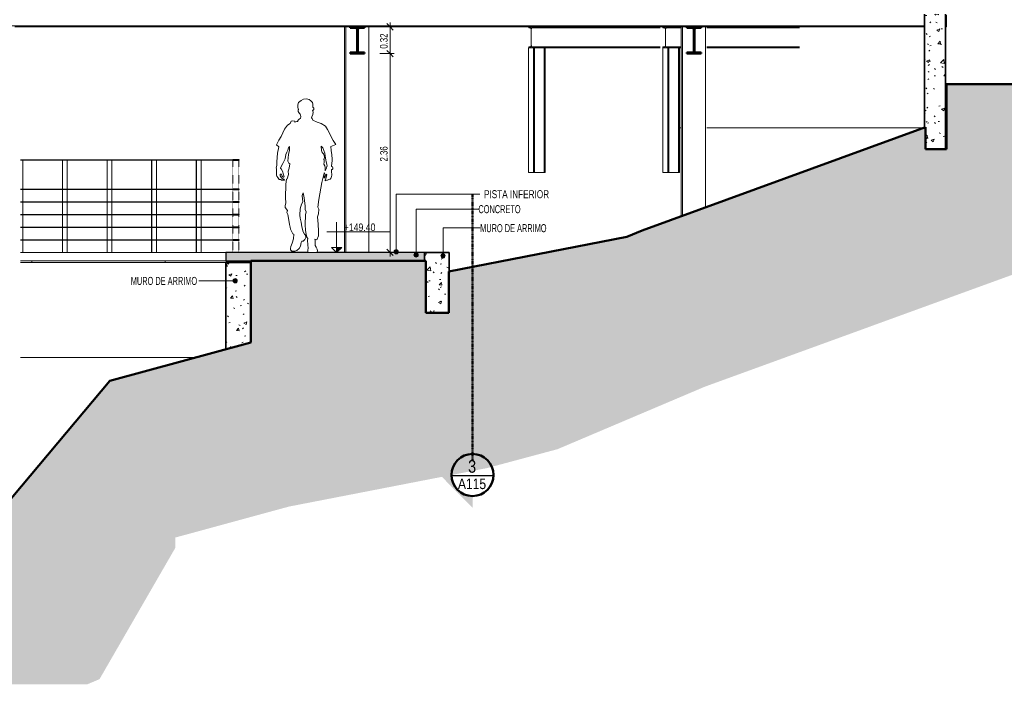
# Model space of a CAD drawing. Header units: millimetres. Extents: x -546784 to -506824, y 144269 to 161162.
# Tile 2 of 15: x -540342 to -528643, y 144269 to 152165. Entities that reach past the tile are written whole.
import ezdxf

# ---------------------------------------------------------------- set-up
doc = ezdxf.new("R2010")
doc.units = ezdxf.units.MM
doc.linetypes.add('LINHA DE CORTE', pattern=[16.5, 9, -3, 1.5, -3])
doc.linetypes.add('TRAÇO 1mm', pattern=[2, 1, -1])
for name, color, linetype, lineweight in [('A-ANNO-DIMS', 211, 'Continuous', 5), ('A-ANNO-DIMS-50', 211, 'Continuous', 5), ('A-ANNO-IDEN', 131, 'Continuous', 5), ('A-DETL', 90, 'Continuous', 5), ('A-DETL-GENF', 92, 'Continuous', 5), ('A-FLOR', 192, 'Continuous', 5), ('A-FLOR-PATT', 8, 'Continuous', 25), ('A-WALL-PATT', 111, 'Continuous', 35), ('Balaústres', 7, 'Continuous', 5), ('Corrimão', 250, 'Continuous', 25), ('G-ANNO-DIMS', 111, 'Continuous', 5), ('G-ANNO-SYMB', 111, 'Continuous', 5), ('G-ANNO-TEXT', 231, 'Continuous', 5), ('Guarda-corpos', 7, 'Continuous', 5), ('I-WALL', 2, 'Continuous', 15), ('S-BEAM', 12, 'Continuous', 15), ('S-COLS', 52, 'Continuous', 15)]:
    doc.layers.add(name, color=color, linetype=linetype, lineweight=lineweight)
doc.styles.add('Arial', font='arial.ttf', dxfattribs={"width": 4.1, "height": 150})
doc.styles.add('Swis721 Cn BT', font='swissc.ttf', dxfattribs={"height": 150})
doc.styles.add('Swis721 Cn BT_1', font='swissc.ttf', dxfattribs={"height": 125})
doc.styles.add('Swis721 Cn BT_2', font='swissc.ttf', dxfattribs={"height": 90})
doc.styles.add('Swis721 LtCn BT_2', font='swisscl.ttf', dxfattribs={"width": 0.9, "height": 95})
doc.styles.add('Swis721 LtCn BT_3', font='swisscl.ttf', dxfattribs={"height": 95})
doc.styles.add('Swis721 LtCn BT_4', font='swisscl.ttf', dxfattribs={"height": 90})
doc.dimstyles.new('Linear_wCenter_-_3mm_Arial', dxfattribs={"dimscale": 304.8, "dimtxt": 91.676869, "dimasz": 0.246063, "dimexe": 0.164042, "dimexo": 0.0625, "dimgap": 0, "dimtad": 1, "dimlfac": 0.001, "dimrnd": 0.01, "dimzin": 0, "dimdsep": 46, "dimtxsty": 'Swis721 LtCn BT_4', "dimblk1": 'OBLIQUE', "dimblk2": 'OBLIQUE', "dimsah": 1, "dimcen": 0.09, "dimdle": 0.164042, "dimazin": 0, "dimtfac": 1, "dimtdec": 4, "dimtix": 1, "dimtmove": 0, "dimatfit": 3, "dimfxl": 0.393701, "dimfxlon": 1, "dimtvp": 1, "dimtolj": 1, "dimtzin": 0, "dimarcsym": 2})
pattern_1 = [(50, (-520252.4, 150700), (364.368, -31.8783), [38.1, -419.1]), (355, (-520252.4, 150700), (-70.486, 382.113), [30.48, -335.28]), (100.451, (-520222.02, 150697.34), (293.885, 350.2334), [32.38, -356.18]), (46.184, (-520252.4, 150801.6), (542.158, -84.086), [57.15, -628.65]), (96.636, (-520207.2, 150794.6), (474.805, 494.855), [48.57, -534.27]), (351.184, (-520252.4, 150801.6), (474.81, 494.85), [45.72, -502.92]), (21, (-520201.6, 150776.2), (303.2285, -204.5305), [38.1, -419.1]), (326, (-520201.6, 150776.2), (123.604, 368.376), [30.48, -335.28]), (71.451, (-520176.32, 150759.16), (426.834, 163.843), [32.38, -356.18]), (37.5, (-520252.39, 150700), (6.1766, 169.11015), [16.764, -314.452, 16.764, -323.596, -336.55]), (37.5, (-520252.39, 150700), (6.1766, 169.11015), [-671.576, 16.764, -319.786]), (7.5, (-520252.39, 150700), (133.6389, 200.3615), [16.764, -177.292, 16.764, -306.832, -128.27]), (7.5, (-520252.39, 150700), (133.6389, 200.3615), [-517.652, 16.764, -111.506]), (327.5, (-520365.67, 150700), (271.1818, -11.4584), [16.764, -110.236, 16.764, -379.476, -525.78]), (327.5, (-520365.67, 150700), (271.1818, -11.4584), [-523.24, 16.764, -509.016]), (317.5, (-520416.47, 150700), (296.2585, 50.853), [16.764, -148.336, 16.764, -246.38, -373.38]), (317.5, (-520416.47, 150700), (296.2585, 50.853), [-428.244, 16.764, -356.616])]
pattern_2 = [(45, (-520252.39, 150700), (-125.7236, 125.7236), []), (45, (-520252.39, 150890.5), (-125.7236, 125.7236), [])]

# ---------------------------------------------------------------- blocks, each defined once
blk = doc.blocks.new('M_HSS-Hollow Structural Section-Column - HSS304_8X304_8X15_9-3845115-TRECHO 2 - CORTE MIRANTE')
at = {"layer": 'S-COLS', "lineweight": 5}
for p, q in [((-536468, 152080), (-536468, 149400)), ((-536193, 149400), (-536193, 152080))]:
    blk.add_line(p, q, dxfattribs=at)
blk = doc.blocks.new('M_W-Wide Flange - VIGA I 15X17-4357832-TRECHO 2 - CORTE MIRANTE')
at = {"layer": 'S-BEAM'}
for p, q in [((-529330, 152220), (-529330, 152110)), ((-542390, 152093), (-529593, 152093)), ((-529341, 152093), (-529330, 152093)), ((-529330, 152110), (-529330, 152093)), ((-529330, 152093), (-529330, 152080)), ((-536414, 152080), (-540400, 152080)), ((-532414, 152080), (-536247, 152080)), ((-529593, 152080), (-532247, 152080)), ((-529330, 152080), (-529341, 152080))]:
    blk.add_line(p, q, dxfattribs=at)
blk = doc.blocks.new('M_HSS-Hollow Structural Section-Column - HSS304_8X304_8X15_9-3845116-TRECHO 2 - CORTE MIRANTE')
at = {"layer": 'S-COLS', "lineweight": 5}
for p, q in [((-532468, 152080), (-532468, 149836)), ((-532193, 149936), (-532193, 152080))]:
    blk.add_line(p, q, dxfattribs=at)
blk = doc.blocks.new('Guarda-corpo - 25mm-V15-TRECHO 2 - CORTE MIRANTE')
at = {"layer": 'Balaústres', "color": 254}
for p, q in [((-540304, 150150), (-540304, 150497)), ((-540304, 150000), (-540304, 150147)), ((-540304, 149850), (-540304, 149997)), ((-540304, 149700), (-540304, 149847)), ((-540304, 149550), (-540304, 149697)), ((-540304, 149400), (-540304, 149547))]:
    blk.add_line(p, q, dxfattribs=at)
blk = doc.blocks.new('Guarda-corpo - 25mm-V16-TRECHO 2 - CORTE MIRANTE')
at = {"layer": 'Balaústres', "color": 254}
for p, q in [((-541562, 150150), (-541562, 150497)), ((-541561, 150150), (-541561, 150497)), ((-541500, 150150), (-541500, 150497)), ((-541562, 150000), (-541562, 150147)), ((-541561, 150000), (-541561, 150147)), ((-541500, 150000), (-541500, 150147)), ((-541562, 149850), (-541562, 149997)), ((-541561, 149850), (-541561, 149997)), ((-541500, 149850), (-541500, 149997)), ((-541562, 149700), (-541562, 149847)), ((-541561, 149700), (-541561, 149847)), ((-541500, 149700), (-541500, 149847)), ((-541562, 149550), (-541562, 149697)), ((-541561, 149550), (-541561, 149697)), ((-541500, 149550), (-541500, 149697)), ((-541562, 149400), (-541562, 149547)), ((-541561, 149400), (-541561, 149547)), ((-541500, 149400), (-541500, 149547))]:
    blk.add_line(p, q, dxfattribs=at)
blk = doc.blocks.new('Guarda-corpo - 25mm-V17-TRECHO 2 - CORTE MIRANTE')
at = {"layer": 'Balaústres', "color": 254}
for p, q in [((-539834, 149400), (-539834, 150497)), ((-539832, 150497), (-539834, 150497)), ((-539832, 149400), (-539832, 150497)), ((-539777, 150150), (-539777, 150497)), ((-539777, 150000), (-539777, 150147)), ((-539777, 149850), (-539777, 149997)), ((-539777, 149700), (-539777, 149847)), ((-539777, 149550), (-539777, 149697)), ((-539777, 149400), (-539777, 149547))]:
    blk.add_line(p, q, dxfattribs=at)
blk = doc.blocks.new('Guarda-corpo - Guarda-corpo-3745203-TRECHO 2 - CORTE MIRANTE')
at = {"layer": 'Corrimão', "color": 254, "lineweight": 5}
for p, q in [((-540331, 150500), (-537811, 150500)), ((-537811, 150497), (-540331, 150497)), ((-540331, 150150), (-537811, 150150)), ((-537811, 150147), (-540331, 150147)), ((-540331, 150000), (-537811, 150000)), ((-537811, 149997), (-540331, 149997)), ((-540331, 149850), (-537811, 149850)), ((-537811, 149847), (-540331, 149847)), ((-540331, 149700), (-537811, 149700)), ((-537811, 149697), (-540331, 149697)), ((-540331, 149550), (-537811, 149550)), ((-537811, 149547), (-540331, 149547))]:
    blk.add_line(p, q, dxfattribs=at)
at = {"layer": 'Corrimão'}
for p, q in [((-537735, 150500), (-537811, 150500)), ((-537811, 150500), (-537811, 150497)), ((-537811, 150497), (-537735, 150497)), ((-537735, 150497), (-537735, 150500)), ((-537735, 150150), (-537811, 150150)), ((-537811, 150150), (-537811, 150147)), ((-537811, 150147), (-537735, 150147)), ((-537735, 150147), (-537735, 150150)), ((-537735, 150000), (-537811, 150000)), ((-537811, 150000), (-537811, 149997)), ((-537811, 149997), (-537735, 149997)), ((-537735, 149997), (-537735, 150000)), ((-537735, 149850), (-537811, 149850)), ((-537811, 149850), (-537811, 149847)), ((-537811, 149847), (-537735, 149847)), ((-537735, 149847), (-537735, 149850)), ((-537735, 149700), (-537811, 149700)), ((-537811, 149700), (-537811, 149697)), ((-537811, 149697), (-537735, 149697)), ((-537735, 149697), (-537735, 149700)), ((-537735, 149550), (-537811, 149550)), ((-537811, 149550), (-537811, 149547)), ((-537811, 149547), (-537735, 149547)), ((-537735, 149547), (-537735, 149550))]:
    blk.add_line(p, q, dxfattribs=at)
for name, p in [('Guarda-corpo - 25mm-V16-TRECHO 2 - CORTE MIRANTE', (0, 0)), ('Guarda-corpo - 25mm-V16-TRECHO 2 - CORTE MIRANTE', (334, 0)), ('Guarda-corpo - 25mm-V16-TRECHO 2 - CORTE MIRANTE', (668, 0)), ('Guarda-corpo - 25mm-V15-TRECHO 2 - CORTE MIRANTE', (0, 0)), ('Guarda-corpo - 25mm-V17-TRECHO 2 - CORTE MIRANTE', (0, 0)), ('Guarda-corpo - 25mm-V17-TRECHO 2 - CORTE MIRANTE', (530, 0)), ('Guarda-corpo - 25mm-V17-TRECHO 2 - CORTE MIRANTE', (1060, 0)), ('Guarda-corpo - 25mm-V17-TRECHO 2 - CORTE MIRANTE', (1590, 0))]:
    blk.add_blockref(name, p)
blk = doc.blocks.new('M_W-Wide Flange - W310X52-3839808-TRECHO 2 - CORTE MIRANTE')
at = {"layer": 'S-BEAM', "lineweight": 5}
h = blk.add_hatch(dxfattribs=at)
h.set_pattern_fill('FP2_10', color=256, style=0, pattern_type=2)
h.set_pattern_definition(pattern_2)
h.paths.add_polyline_path([(-536247, 151762), (-536247, 151775), (-536309, 151775), (-536321, 151780), (-536326, 151792), (-536326, 152050), (-536321, 152062), (-536309, 152067), (-536247, 152067), (-536247, 152080), (-536414, 152080), (-536414, 152067), (-536351, 152067), (-536339, 152062), (-536334, 152050), (-536334, 151792), (-536339, 151780), (-536351, 151775), (-536414, 151775), (-536414, 151762)], flags=0)
at = {"layer": 'S-BEAM', "lineweight": 50}
for p, q in [((-536247, 152080), (-536414, 152080)), ((-536414, 152080), (-536414, 152067)), ((-536414, 152067), (-536351, 152067)), ((-536334, 152050), (-536334, 151792)), ((-536326, 151792), (-536326, 152050)), ((-536309, 152067), (-536247, 152067)), ((-536247, 152067), (-536247, 152080)), ((-536351, 151775), (-536414, 151775)), ((-536414, 151775), (-536414, 151762)), ((-536414, 151762), (-536247, 151762)), ((-536247, 151775), (-536309, 151775)), ((-536247, 151762), (-536247, 151775))]:
    blk.add_line(p, q, dxfattribs=at)
for centre, start, end in [((-536351, 152050), 0, 90), ((-536309, 152050), 90, 180), ((-536351, 151792), 270, 0), ((-536309, 151792), 180, 270)]:
    blk.add_arc(centre, 17, start, end, dxfattribs=at)
blk = doc.blocks.new('M_W-Wide Flange - W310X52-V20-TRECHO 2 - CORTE MIRANTE')
at = {"layer": 'S-BEAM', "lineweight": 5}
h = blk.add_hatch(dxfattribs=at)
h.set_pattern_fill('FP2_10', color=256, style=0, pattern_type=2)
h.set_pattern_definition(pattern_2)
h.paths.add_polyline_path([(-532315, 151762), (-532247, 151762), (-532247, 151775), (-532309, 151775), (-532321, 151780), (-532326, 151792), (-532326, 152050), (-532321, 152062), (-532309, 152067), (-532247, 152067), (-532247, 152080), (-532414, 152080), (-532414, 152067), (-532351, 152067), (-532339, 152062), (-532334, 152050), (-532334, 151792), (-532339, 151780), (-532351, 151775), (-532414, 151775), (-532414, 151762)], flags=0)
at = {"layer": 'S-BEAM', "lineweight": 50}
for p, q in [((-532247, 152080), (-532414, 152080)), ((-532414, 152080), (-532414, 152067)), ((-532414, 152067), (-532351, 152067)), ((-532334, 152050), (-532334, 151792)), ((-532326, 151792), (-532326, 152050)), ((-532309, 152067), (-532247, 152067)), ((-532247, 152067), (-532247, 152080)), ((-532351, 151775), (-532414, 151775)), ((-532414, 151775), (-532414, 151762)), ((-532414, 151762), (-532247, 151762)), ((-532247, 151775), (-532309, 151775)), ((-532247, 151762), (-532247, 151775))]:
    blk.add_line(p, q, dxfattribs=at)
for centre, start, end in [((-532351, 152050), 360, 90), ((-532309, 152050), 90, 180), ((-532351, 151792), 270, 0), ((-532309, 151792), 180, 270)]:
    blk.add_arc(centre, 17, start, end, dxfattribs=at)
blk = doc.blocks.new('_HUM_ FIGURAS HUMANAS - mann09-3635057-TRECHO 2 - CORTE MIRANTE')
at = {"layer": 'A-DETL-GENF'}
for p, q in [((-537028, 151183), (-537038, 151153)), ((-537038, 151153), (-537038, 151121)), ((-536998, 151206), (-537028, 151183)), ((-536971, 151220), (-536998, 151206)), ((-536935, 151224), (-536971, 151220)), ((-536902, 151216), (-536935, 151224)), ((-536881, 151201), (-536902, 151216)), ((-536864, 151181), (-536881, 151201)), ((-536860, 151161), (-536864, 151181)), ((-536861, 151137), (-536860, 151161)), ((-537038, 151121), (-537030, 151097)), ((-537030, 151097), (-537033, 151094)), ((-537033, 151094), (-537032, 151076)), ((-537032, 151076), (-537017, 151051)), ((-537017, 151051), (-537009, 151044)), ((-537009, 151044), (-537004, 151031)), ((-537004, 151031), (-537003, 151014)), ((-536869, 151012), (-536860, 151038)), ((-536862, 151089), (-536856, 151092)), ((-536856, 151066), (-536862, 151089)), ((-536861, 151124), (-536861, 151137)), ((-536849, 151115), (-536861, 151124)), ((-536860, 151038), (-536856, 151066)), ((-536856, 151092), (-536849, 151100)), ((-536847, 151108), (-536849, 151115)), ((-536849, 151100), (-536847, 151108)), ((-537160, 150912), (-537197, 150864)), ((-537130, 150931), (-537160, 150912)), ((-537116, 150959), (-537130, 150931)), ((-537097, 150964), (-537116, 150959)), ((-537072, 150961), (-537097, 150964)), ((-537072, 150946), (-537072, 150961)), ((-537051, 150954), (-537072, 150946)), ((-537039, 150957), (-537051, 150954)), ((-537038, 150968), (-537039, 150957)), ((-537024, 150978), (-537038, 150968)), ((-537006, 150994), (-537024, 150978)), ((-537004, 150995), (-537006, 150994)), ((-537003, 151012), (-537004, 150995)), ((-537003, 151014), (-537003, 151012)), ((-536875, 151002), (-536869, 151012)), ((-536869, 151003), (-536875, 150990)), ((-536875, 150990), (-536875, 151002)), ((-536861, 150971), (-536869, 151003)), ((-536808, 150948), (-536861, 150971)), ((-536760, 150933), (-536808, 150948)), ((-536710, 150901), (-536760, 150933)), ((-537197, 150864), (-537234, 150776)), ((-536683, 150861), (-536710, 150901)), ((-536616, 150729), (-536683, 150861)), ((-537264, 150734), (-537291, 150677)), ((-537234, 150776), (-537264, 150734)), ((-536644, 150659), (-536586, 150684)), ((-536586, 150684), (-536616, 150729)), ((-537291, 150677), (-537265, 150655)), ((-537277, 150580), (-537286, 150476)), ((-537265, 150655), (-537277, 150580)), ((-537187, 150513), (-537179, 150565)), ((-537179, 150565), (-537168, 150590)), ((-537168, 150590), (-537156, 150615)), ((-537156, 150615), (-537147, 150643)), ((-537149, 150563), (-537156, 150485)), ((-537136, 150616), (-537149, 150563)), ((-537147, 150643), (-537137, 150658)), ((-537137, 150658), (-537136, 150616)), ((-536755, 150612), (-536760, 150664)), ((-536760, 150664), (-536742, 150643)), ((-536750, 150588), (-536755, 150612)), ((-536734, 150573), (-536750, 150588)), ((-536742, 150643), (-536730, 150611)), ((-536723, 150553), (-536734, 150573)), ((-536730, 150611), (-536716, 150579)), ((-536716, 150579), (-536714, 150545)), ((-536640, 150613), (-536644, 150659)), ((-536632, 150561), (-536640, 150613)), ((-536628, 150507), (-536632, 150561)), ((-537286, 150476), (-537287, 150432)), ((-537239, 150412), (-537214, 150458)), ((-537214, 150458), (-537187, 150513)), ((-537156, 150485), (-537146, 150462)), ((-537146, 150462), (-537132, 150452)), ((-537132, 150452), (-537139, 150403)), ((-536727, 150505), (-536722, 150526)), ((-536724, 150499), (-536727, 150505)), ((-536727, 150450), (-536725, 150473)), ((-536718, 150427), (-536727, 150450)), ((-536725, 150473), (-536724, 150499)), ((-536722, 150526), (-536723, 150553)), ((-536714, 150545), (-536706, 150502)), ((-536706, 150502), (-536699, 150475)), ((-536699, 150475), (-536692, 150447)), ((-536692, 150447), (-536690, 150426)), ((-536638, 150423), (-536629, 150491)), ((-536629, 150491), (-536628, 150507)), ((-537287, 150432), (-537294, 150405)), ((-537294, 150405), (-537292, 150393)), ((-537292, 150393), (-537289, 150380)), ((-537289, 150380), (-537290, 150315)), ((-537247, 150328), (-537240, 150331)), ((-537246, 150309), (-537247, 150328)), ((-537242, 150402), (-537239, 150412)), ((-537236, 150392), (-537242, 150402)), ((-537240, 150331), (-537232, 150329)), ((-537221, 150367), (-537236, 150392)), ((-537232, 150329), (-537222, 150307)), ((-537215, 150352), (-537221, 150367)), ((-537207, 150323), (-537215, 150352)), ((-537139, 150403), (-537153, 150365)), ((-537153, 150365), (-537148, 150325)), ((-536753, 150232), (-536726, 150343)), ((-536726, 150343), (-536722, 150347)), ((-536722, 150347), (-536723, 150314)), ((-536714, 150411), (-536718, 150427)), ((-536714, 150403), (-536714, 150411)), ((-536712, 150370), (-536714, 150403)), ((-536695, 150401), (-536712, 150370)), ((-536707, 150317), (-536700, 150331)), ((-536700, 150331), (-536694, 150325)), ((-536692, 150425), (-536695, 150401)), ((-536690, 150426), (-536692, 150425)), ((-536632, 150422), (-536638, 150423)), ((-536638, 150381), (-536638, 150385)), ((-536638, 150385), (-536629, 150385)), ((-536637, 150367), (-536638, 150381)), ((-536635, 150318), (-536637, 150367)), ((-536625, 150416), (-536632, 150422)), ((-536629, 150385), (-536622, 150394)), ((-536622, 150406), (-536625, 150416)), ((-536622, 150394), (-536622, 150406)), ((-537290, 150315), (-537286, 150306)), ((-537286, 150306), (-537275, 150292)), ((-537275, 150292), (-537260, 150267)), ((-537260, 150267), (-537240, 150266)), ((-537232, 150287), (-537246, 150309)), ((-537240, 150266), (-537230, 150258)), ((-537212, 150272), (-537232, 150287)), ((-537230, 150258), (-537218, 150259)), ((-537222, 150307), (-537211, 150296)), ((-537218, 150259), (-537200, 150257)), ((-537201, 150269), (-537212, 150272)), ((-537211, 150296), (-537202, 150296)), ((-537200, 150304), (-537207, 150323)), ((-537202, 150296), (-537200, 150304)), ((-537196, 150263), (-537201, 150269)), ((-537200, 150257), (-537196, 150263)), ((-537181, 150211), (-537185, 150049)), ((-537172, 150270), (-537181, 150211)), ((-537165, 150274), (-537172, 150270)), ((-537148, 150325), (-537165, 150274)), ((-536786, 150028), (-536753, 150232)), ((-536723, 150314), (-536724, 150288)), ((-536724, 150288), (-536717, 150287)), ((-536717, 150287), (-536707, 150317)), ((-536705, 150277), (-536713, 150260)), ((-536713, 150260), (-536711, 150252)), ((-536711, 150252), (-536696, 150260)), ((-536696, 150306), (-536705, 150277)), ((-536694, 150325), (-536696, 150306)), ((-536696, 150260), (-536684, 150259)), ((-536684, 150259), (-536668, 150265)), ((-536668, 150265), (-536655, 150269)), ((-536655, 150269), (-536640, 150287)), ((-536640, 150287), (-536635, 150318)), ((-536982, 150091), (-536973, 150107)), ((-536973, 150107), (-536962, 150049)), ((-537179, 149990), (-537186, 149954)), ((-537185, 150049), (-537179, 149990)), ((-536994, 149972), (-536979, 150003)), ((-536984, 150074), (-536982, 150091)), ((-536979, 150003), (-536984, 150074)), ((-536962, 150049), (-536952, 149951)), ((-536801, 149936), (-536786, 150028)), ((-537186, 149954), (-537186, 149933)), ((-537186, 149933), (-537162, 149898)), ((-537162, 149898), (-537166, 149875)), ((-537166, 149875), (-537158, 149852)), ((-537012, 149843), (-537011, 149918)), ((-537011, 149918), (-536994, 149972)), ((-536952, 149951), (-536949, 149911)), ((-536949, 149911), (-536939, 149882)), ((-536939, 149882), (-536947, 149847)), ((-536804, 149824), (-536790, 149860)), ((-536789, 149913), (-536801, 149936)), ((-536790, 149860), (-536789, 149913)), ((-537158, 149852), (-537145, 149783)), ((-537145, 149783), (-537138, 149733)), ((-537008, 149806), (-537012, 149843)), ((-536996, 149761), (-537008, 149806)), ((-536988, 149704), (-536996, 149761)), ((-536947, 149847), (-536950, 149732)), ((-536797, 149735), (-536804, 149824)), ((-537138, 149733), (-537128, 149701)), ((-537128, 149701), (-537126, 149675)), ((-537126, 149675), (-537095, 149620)), ((-536972, 149644), (-536988, 149704)), ((-536960, 149619), (-536972, 149644)), ((-536950, 149732), (-536945, 149659)), ((-536945, 149659), (-536937, 149617)), ((-536790, 149652), (-536797, 149735)), ((-536793, 149597), (-536790, 149652)), ((-537103, 149509), (-537120, 149469)), ((-537087, 149562), (-537103, 149509)), ((-537095, 149620), (-537083, 149618)), ((-537083, 149618), (-537087, 149562)), ((-537006, 149474), (-536997, 149520)), ((-536997, 149520), (-536991, 149533)), ((-536991, 149533), (-536972, 149535)), ((-536972, 149535), (-536956, 149553)), ((-536946, 149605), (-536960, 149619)), ((-536956, 149553), (-536943, 149577)), ((-536943, 149577), (-536946, 149605)), ((-536937, 149617), (-536929, 149583)), ((-536929, 149583), (-536920, 149565)), ((-536920, 149565), (-536922, 149545)), ((-536922, 149545), (-536918, 149492)), ((-536830, 149543), (-536836, 149559)), ((-536836, 149559), (-536810, 149551)), ((-536833, 149521), (-536830, 149543)), ((-536830, 149482), (-536833, 149521)), ((-536810, 149551), (-536793, 149597)), ((-537120, 149469), (-537123, 149448)), ((-537123, 149448), (-537123, 149430)), ((-537123, 149430), (-537110, 149417)), ((-537110, 149417), (-537074, 149416)), ((-537074, 149416), (-537050, 149425)), ((-537050, 149425), (-537023, 149447)), ((-537023, 149447), (-537006, 149474)), ((-536914, 149452), (-536920, 149427)), ((-536920, 149427), (-536920, 149406)), ((-536920, 149406), (-536914, 149400)), ((-536918, 149492), (-536914, 149452)), ((-536914, 149400), (-536812, 149400)), ((-536819, 149462), (-536830, 149482)), ((-536807, 149440), (-536819, 149462)), ((-536812, 149400), (-536805, 149421)), ((-536805, 149421), (-536807, 149440))]:
    blk.add_line(p, q, dxfattribs=at)
blk = doc.blocks.new('DIMBLOCK3-TRECHO 2 - CORTE MIRANTE')
at = {"layer": 'A-ANNO-DIMS-50', "lineweight": 15}
for p, q in [((-535942, 152080), (-535980, 152118)), ((-535942, 152080), (-535905, 152042)), ((-535942, 151762), (-535980, 151800)), ((-535942, 151762), (-535905, 151725))]:
    blk.add_line(p, q, dxfattribs=at)
at = {"layer": 'A-ANNO-DIMS-50'}
for p, q in [((-535942, 152130), (-535942, 151762)), ((-536062, 152080), (-535892, 152080)), ((-535942, 152080), (-536062, 152080)), ((-536062, 151762), (-535892, 151762)), ((-535942, 151762), (-536062, 151762))]:
    blk.add_line(p, q, dxfattribs=at)
at = {"layer": 'A-ANNO-DIMS-50', "color": 0, "insert": (-536061, 151821), "char_height": 90, "width": 239.23, "attachment_point": 1, "rotation": 90, "line_spacing_factor": 0.970126, "style": 'Swis721 LtCn BT_4'}
blk.add_mtext('0.32', dxfattribs=at)
blk = doc.blocks.new('_Oblique')
at = {"color": 0, "linetype": 'ByBlock', "lineweight": -2}
blk.add_line((-0.5, -0.5), (0.5, 0.5), dxfattribs=at)
blk = doc.blocks.new('DIMBLOCK4-TRECHO 2 - CORTE MIRANTE')
at = {"layer": 'A-ANNO-DIMS-50'}
for p, q in [((-536062, 151762), (-535892, 151762)), ((-535942, 151762), (-536062, 151762)), ((-535942, 151762), (-535942, 149350)), ((-535822, 149400), (-535992, 149400)), ((-535942, 149400), (-535822, 149400))]:
    blk.add_line(p, q, dxfattribs=at)
at = {"layer": 'A-ANNO-DIMS-50', "lineweight": 15}
for p, q in [((-535942, 151762), (-535980, 151800)), ((-535942, 151762), (-535905, 151725)), ((-535942, 149400), (-535980, 149437)), ((-535942, 149400), (-535905, 149362))]:
    blk.add_line(p, q, dxfattribs=at)
at = {"layer": 'A-ANNO-DIMS-50', "color": 0, "insert": (-536061, 150481), "char_height": 90, "width": 239.23, "attachment_point": 1, "rotation": 90, "line_spacing_factor": 0.970126, "style": 'Swis721 LtCn BT_4'}
blk.add_mtext('2.36', dxfattribs=at)
blk = doc.blocks.new('Corte - CORTE GERAL 2-425707-TRECHO 2 - CORTE MIRANTE')
at = {"layer": 'G-ANNO-SYMB'}
h = blk.add_hatch(color=256, dxfattribs=at)
edge = h.paths.add_edge_path(flags=0)
edge.add_line((-535348, 146756), (-534962, 147142))
edge.add_line((-534962, 147142), (-534962, 147006))
edge.add_arc((-534962, 146756), 250, 90, 270)
edge.add_line((-534962, 146506), (-534962, 146369))
edge.add_line((-534962, 146369), (-535348, 146756))
at = {"layer": 'G-ANNO-SYMB', "lineweight": 50}
for start, end in [(90, 270), (90, 270), (270, 90), (270, 90)]:
    blk.add_arc((-534962, 146756), 250, start, end, dxfattribs=at)
blk = doc.blocks.new('Elevações de ponto - CORTE-427733-TRECHO 2 - CORTE MIRANTE')
at = {"layer": 'G-ANNO-DIMS'}
blk.add_hatch(color=256, dxfattribs=at).paths.add_polyline_path([(-530076, 152410), (-530136, 152350), (-530136, 152410)], flags=0)
for p, q in [((-530136, 152711), (-530136, 152350)), ((-530252, 152593), (-529502, 152593)), ((-530196, 152410), (-530136, 152410)), ((-530136, 152350), (-530196, 152410)), ((-530196, 152410), (-530136, 152350)), ((-530136, 152410), (-530196, 152410)), ((-530136, 152350), (-530136, 152410)), ((-530076, 152410), (-530136, 152410)), ((-530136, 152410), (-530136, 152350)), ((-530136, 152350), (-530076, 152410))]:
    blk.add_line(p, q, dxfattribs=at)

msp = doc.modelspace()

# ---------------------------------------------------------------- hatches: boundary and pattern name
at = {"layer": 'A-ANNO-IDEN'}
h = msp.add_hatch(color=256, dxfattribs=at)
edge = h.paths.add_edge_path(flags=0)
edge.add_arc((-535632.472, 149370.376), 25, 0, 360)
h = msp.add_hatch(color=256, dxfattribs=at)
edge = h.paths.add_edge_path(flags=0)
edge.add_arc((-535312.153, 149360.376), 25, 0, 360)
h = msp.add_hatch(color=256, dxfattribs=at)
edge = h.paths.add_edge_path(flags=0)
edge.add_arc((-537781.159, 149063.44), 25, 0, 360)
at = {"layer": 'A-DETL-GENF'}
h = msp.add_hatch(dxfattribs=at)
h.set_pattern_fill('FP2_17', color=252, style=0, pattern_type=2)
h.set_pattern_definition([(315, (-520252.39, 150700), (224.5064, 0), [158.75, -158.75]), (315, (-520210.29, 150742.1), (224.5064, 0), [158.75, -158.75]), (315, (-520168.19, 150784.2), (224.5064, 0), [158.75, -158.75]), (45, (-520140.12, 150784.2), (0, 224.5064), [158.75, -158.75]), (45, (-520098.02, 150742.1), (0, 224.5064), [158.75, -158.75]), (45, (-520055.92, 150700), (0, 224.5064), [158.75, -158.75])])
h.paths.add_polyline_path([(-544864.094, 144269.403), (-539538.145, 144269.403), (-539393.387, 144330.849), (-538490.842, 145894.102), (-538490.842, 146013.475), (-537142.06, 146380.862), (-534789.971, 146838.062), (-533951.969, 147062.603), (-532204.962, 147803.585), (-527873.797, 149380), (-510109.563, 149380), (-510109.563, 152000), (-527045.653, 152000), (-527045.653, 151400), (-529330.461, 151400), (-529330.461, 150627.181), (-529580.461, 150627.181), (-529580.461, 150887.181), (-532947.787, 149661.574), (-533128.324, 149584.941), (-535242.206, 149174.044), (-535242.206, 148682.623), (-535518.202, 148682.623), (-535518.202, 149300), (-537596.072, 149300), (-537596.072, 148330.062), (-539272.686, 147873.378), (-540876.489, 145962.04), (-542199.894, 145400.289)], flags=0)
at = {"layer": 'A-FLOR-PATT', "lineweight": 5}
h = msp.add_hatch(dxfattribs=at)
h.set_pattern_fill('FP2_9', color=256, style=0, pattern_type=2)
h.set_pattern_definition([(50, (-520252.39, 150700), (72.87376, -6.37607), [7.62, -83.82]), (355, (-520252.39, 150700), (-14.097, 76.42244), [6.096, -67.056]), (100.451, (-520246.316, 150699.47), (58.77696, 70.04687), [6.476, -71.236]), (46.184, (-520252.39, 150720.32), (108.4314, -16.81745), [11.43, -125.73]), (96.636, (-520243.35, 150718.92), (94.961, 98.9709), [9.714, -106.854]), (351.184, (-520252.39, 150720.32), (94.9623, 98.9702), [9.144, -100.584]), (21, (-520242.23, 150715.24), (60.64565, -40.90654), [7.62, -83.82]), (326, (-520242.23, 150715.24), (24.72083, 73.67493), [6.096, -67.056]), (71.451, (-520237.175, 150711.83), (85.3669, 32.76874), [6.476, -71.236]), (37.5, (-520252.388, 150700), (1.235525, 33.822432), [3.353, -62.89, 3.353, -64.719, -67.31]), (37.5, (-520252.388, 150700), (1.235525, 33.822432), [-134.315, 3.353, -63.957]), (7.5, (-520252.388, 150700), (26.728146, 40.07255), [3.353, -35.458, 3.353, -61.366, -25.654]), (7.5, (-520252.388, 150700), (26.728146, 40.07255), [-103.53, 3.353, -22.301]), (327.5, (-520275.045, 150700), (54.236318, -2.292117), [3.353, -22.047, 3.353, -75.895, -105.156]), (327.5, (-520275.045, 150700), (54.236318, -2.292117), [-104.648, 3.353, -101.803]), (317.5, (-520285.205, 150700), (59.25158, 10.17014), [3.353, -29.667, 3.353, -49.276, -74.676]), (317.5, (-520285.205, 150700), (59.25158, 10.17014), [-85.649, 3.353, -71.323])])
h.paths.add_polyline_path([(-535533.372, 149300), (-535533.372, 149400), (-537890.867, 149400), (-537890.867, 149300), (-535896.436, 149300)], flags=0)
at = {"layer": 'A-WALL-PATT', "lineweight": 5}
h = msp.add_hatch(dxfattribs=at)
h.set_pattern_fill('FP2_12', color=256, style=0, pattern_type=2)
h.set_pattern_definition(pattern_1)
h.paths.add_polyline_path([(-529580.461, 150627.181), (-529340.795, 150627.181), (-529340.795, 152230), (-529590.796, 152230), (-529590.796, 150883.419), (-529580.461, 150887.181), (-529580.461, 150814.52)], flags=0)
h = msp.add_hatch(dxfattribs=at)
h.set_pattern_fill('FP2_12', color=256, style=0, pattern_type=2)
h.set_pattern_definition(pattern_1)
h.paths.add_polyline_path([(-535242.206, 148682.623), (-535242.206, 149174.044), (-535238.6, 149174.745), (-535238.6, 149400), (-535533.372, 149400), (-535533.372, 149300), (-535518.202, 149300), (-535518.202, 148682.623), (-535323.394, 148682.623)], flags=0)
h = msp.add_hatch(dxfattribs=at)
h.set_pattern_fill('FP2_12', color=256, style=0, pattern_type=2)
h.set_pattern_definition(pattern_1)
h.paths.add_polyline_path([(-537890.867, 148249.764), (-537596.072, 148330.062), (-537596.072, 149280), (-537890.867, 149280), (-537890.867, 148330.062)], flags=0)
at = {"layer": 'G-ANNO-TEXT'}
h = msp.add_hatch(color=7, dxfattribs=at)
edge = h.paths.add_edge_path(flags=0)
edge.add_arc((-535868.515, 149407.814), 25, 0, 360)

# ---------------------------------------------------------------- linework, layer by layer
at = {"layer": 'A-ANNO-IDEN'}
for p, q in [((-535632.472, 149916.031), (-534891.872, 149916.031)), ((-535632.472, 149370.376), (-535632.472, 149916.031)), ((-535312.153, 149690.349), (-534870.912, 149690.349)), ((-535312.153, 149360.376), (-535312.153, 149690.349)), ((-537781.159, 149063.44), (-538215.288, 149063.44))]:
    msp.add_line(p, q, dxfattribs=at)
for centre in [(-535632.472, 149370.376), (-535312.153, 149360.376), (-537781.159, 149063.44)]:
    msp.add_circle(centre, 25, dxfattribs=at)
at = {"layer": 'A-DETL', "lineweight": 50}
for p, q in [((-527045.653, 151400), (-529330.461, 151400)), ((-529330.461, 151400), (-529330.461, 150627.181)), ((-529580.461, 150887.181), (-532947.787, 149661.574)), ((-529580.461, 150627.181), (-529580.461, 150887.181)), ((-529330.461, 150627.181), (-529580.461, 150627.181)), ((-532947.787, 149661.574), (-533128.324, 149584.941)), ((-533128.324, 149584.941), (-535242.206, 149174.044)), ((-535518.202, 149300), (-537596.072, 149300)), ((-537596.072, 149300), (-537596.072, 148330.062)), ((-535518.202, 148682.623), (-535518.202, 149300)), ((-535242.206, 149174.044), (-535242.206, 148682.623)), ((-535242.206, 148682.623), (-535518.202, 148682.623)), ((-537596.072, 148330.062), (-539272.686, 147873.378)), ((-539272.686, 147873.378), (-540876.489, 145962.04))]:
    msp.add_line(p, q, dxfattribs=at)
at = {"layer": 'A-DETL', "linetype": 'TRAÇO 1mm'}
for p, q in [((-537811.522, 150495), (-537811.522, 149400)), ((-537736.522, 150495), (-537736.522, 149400))]:
    msp.add_line(p, q, dxfattribs=at)
at = {"layer": 'A-FLOR', "color": 254}
for p, q in [((-537890.867, 149400), (-540331.461, 149400)), ((-540331.461, 149300), (-537890.867, 149300))]:
    msp.add_line(p, q, dxfattribs=at)
at = {"layer": 'A-FLOR', "lineweight": 25}
for p, q in [((-537890.867, 149400), (-537890.867, 149300)), ((-536913.794, 149400), (-537890.867, 149400)), ((-535533.372, 149400), (-536812.45, 149400)), ((-535533.372, 149300), (-535533.372, 149400)), ((-537890.867, 149300), (-537596.072, 149300))]:
    msp.add_line(p, q, dxfattribs=at)
at = {"layer": 'G-ANNO-SYMB', "linetype": 'LINHA DE CORTE', "lineweight": 50}
msp.add_line((-534961.692, 150095.24), (-534961.692, 146930.8), dxfattribs=at)
at = {"layer": 'G-ANNO-TEXT', "color": 7}
for p, q in [((-535868.515, 150092.081), (-534875.492, 150092.081)), ((-535868.515, 149407.814), (-535868.515, 150092.081))]:
    msp.add_line(p, q, dxfattribs=at)
msp.add_circle((-535868.515, 149407.814), 25, dxfattribs=at)
at = {"layer": 'I-WALL', "lineweight": 35}
for p, q in [((-529590.796, 152230), (-529590.796, 150883.419)), ((-529340.795, 150627.181), (-529340.795, 152230)), ((-535238.6, 149400), (-535533.372, 149400)), ((-535533.372, 149400), (-535533.372, 149300)), ((-535238.6, 149174.745), (-535238.6, 149400)), ((-537890.867, 149280), (-537890.867, 148249.764)), ((-537596.072, 149280), (-537890.867, 149280))]:
    msp.add_line(p, q, dxfattribs=at)
at = {"layer": 'I-WALL'}
for p, q in [((-529593.306, 150882.505), (-529593.306, 152080)), ((-532503.521, 150880.312), (-532482.961, 150880.312)), ((-532177.961, 150880.312), (-529599.334, 150880.312)), ((-540199.306, 149300), (-540199.306, 149280))]:
    msp.add_line(p, q, dxfattribs=at)
at = {"layer": 'I-WALL', "color": 9}
for p, q in [((-537890.867, 149280), (-540331.461, 149280)), ((-538613.796, 149300), (-538613.796, 149280)), ((-540331.461, 148150), (-538257.13, 148150))]:
    msp.add_line(p, q, dxfattribs=at)
at = {"layer": 'S-BEAM'}
for p, q in [((-534294.298, 152080), (-534294.298, 152066.8)), ((-534294.298, 152066.8), (-534272.25, 152066.8)), ((-534265.466, 152049.8), (-534265.466, 151860.2)), ((-534263.271, 151860.2), (-534263.271, 152049.8)), ((-534256.487, 152066.8), (-534234.439, 152066.8)), ((-534234.439, 152066.8), (-534234.439, 152080)), ((-532730.305, 152066.8), (-534234.439, 152066.8)), ((-532699.063, 152080), (-532699.063, 152066.8)), ((-532699.063, 152066.8), (-532677.015, 152066.8)), ((-532670.231, 152049.8), (-532670.231, 151860.2)), ((-532668.036, 151860.2), (-532668.036, 152049.8)), ((-532661.252, 152066.8), (-532639.204, 152066.8)), ((-532639.204, 152066.8), (-532639.204, 152080)), ((-532482.961, 152066.8), (-532639.204, 152066.8)), ((-531077.191, 152066.8), (-532177.967, 152066.8)), ((-534272.25, 151843.2), (-534294.298, 151843.2)), ((-534294.298, 151843.2), (-534294.298, 151830)), ((-534294.298, 151830), (-534234.439, 151830)), ((-534234.439, 151843.2), (-534256.487, 151843.2)), ((-534234.439, 151830), (-534234.439, 151843.2)), ((-534234.439, 151843.2), (-532730.305, 151843.2)), ((-532730.305, 151830), (-534234.439, 151830)), ((-532677.015, 151843.2), (-532699.063, 151843.2)), ((-532699.063, 151843.2), (-532699.063, 151830)), ((-532699.063, 151830), (-532639.204, 151830)), ((-532639.204, 151843.2), (-532661.252, 151843.2)), ((-532639.204, 151830), (-532639.204, 151843.2)), ((-532639.204, 151843.2), (-532482.961, 151843.2)), ((-532482.961, 151830), (-532639.204, 151830)), ((-532178.075, 151843.2), (-531077.191, 151843.2)), ((-531077.191, 151830), (-532177.961, 151830))]:
    msp.add_line(p, q, dxfattribs=at)
for centre, start_param, end_param in [((-534272.25, 152049.8), 4.71238898, 6.283185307), ((-534256.487, 152049.8), 0, 1.570796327), ((-532677.015, 152049.8), 4.71238898, 6.283185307), ((-532661.252, 152049.8), 0, 1.570796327), ((-534272.25, 151860.2), 3.141592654, 4.71238898), ((-534256.487, 151860.2), 1.570796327, 3.141592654), ((-532677.015, 151860.2), 3.141592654, 4.71238898), ((-532661.252, 151860.2), 1.570796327, 3.141592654)]:
    msp.add_ellipse(centre, major_axis=(0, 17), ratio=0.39905815, start_param=start_param, end_param=end_param, dxfattribs=at)
at = {"layer": 'S-COLS'}
for p, q in [((-536482.961, 152080), (-536482.961, 149400)), ((-532482.961, 152080), (-532482.961, 149830.757)), ((-534296.153, 150350), (-534296.153, 151830)), ((-534236.295, 151830), (-534296.153, 151830)), ((-534296.153, 150350), (-534296.153, 151830)), ((-534236.295, 151830), (-534296.153, 151830)), ((-534236.295, 151830), (-534236.295, 150350)), ((-534236.295, 151830), (-534236.295, 150350)), ((-534226.208, 151830), (-534226.208, 150350)), ((-534108.842, 151829.998), (-534108.842, 150350)), ((-534098.756, 151829.998), (-534098.756, 150350)), ((-534098.756, 151829.998), (-534098.756, 150350)), ((-532700.918, 150350), (-532700.918, 151830)), ((-532641.06, 151830), (-532700.918, 151830)), ((-532700.918, 150350), (-532700.918, 151830)), ((-532641.06, 151830), (-532700.918, 151830)), ((-532641.06, 151830), (-532641.06, 150350)), ((-532641.06, 151830), (-532641.06, 150350)), ((-532630.973, 151830), (-532630.973, 150350)), ((-532513.607, 151830), (-532513.607, 150350)), ((-532503.521, 151830), (-532503.521, 150350)), ((-532503.521, 151830), (-532503.521, 150350)), ((-534236.295, 150350), (-534296.153, 150350)), ((-534236.295, 150350), (-534296.153, 150350)), ((-534226.208, 150350), (-534236.295, 150350)), ((-534098.756, 150350), (-534236.295, 150350)), ((-534098.756, 150350), (-534108.842, 150350)), ((-532641.06, 150350), (-532700.918, 150350)), ((-532641.06, 150350), (-532700.918, 150350)), ((-532630.973, 150350), (-532641.06, 150350)), ((-532503.521, 150350), (-532641.06, 150350)), ((-532503.521, 150350), (-532513.607, 150350))]:
    msp.add_line(p, q, dxfattribs=at)

# ---------------------------------------------------------------- block references
at = {"layer": 'A-DETL-GENF'}
msp.add_blockref('_HUM_ FIGURAS HUMANAS - mann09-3635057-TRECHO 2 - CORTE MIRANTE', (0, 0), dxfattribs=at)
at = {"layer": 'G-ANNO-DIMS'}
msp.add_blockref('Elevações de ponto - CORTE-427733-TRECHO 2 - CORTE MIRANTE', (-6440.168, -2950), dxfattribs=at)
at = {"layer": 'G-ANNO-SYMB', "lineweight": 50}
msp.add_blockref('Corte - CORTE GERAL 2-425707-TRECHO 2 - CORTE MIRANTE', (0, 0), dxfattribs=at)
at = {"layer": 'Guarda-corpos', "color": 254}
msp.add_blockref('Guarda-corpo - Guarda-corpo-3745203-TRECHO 2 - CORTE MIRANTE', (0, 0), dxfattribs=at)
at = {"layer": 'S-BEAM'}
for name in ['M_W-Wide Flange - VIGA I 15X17-4357832-TRECHO 2 - CORTE MIRANTE', 'M_W-Wide Flange - W310X52-3839808-TRECHO 2 - CORTE MIRANTE', 'M_W-Wide Flange - W310X52-V20-TRECHO 2 - CORTE MIRANTE']:
    msp.add_blockref(name, (0, 0), dxfattribs=at)
at = {"layer": 'S-COLS', "lineweight": 5}
for name in ['M_HSS-Hollow Structural Section-Column - HSS304_8X304_8X15_9-3845115-TRECHO 2 - CORTE MIRANTE', 'M_HSS-Hollow Structural Section-Column - HSS304_8X304_8X15_9-3845116-TRECHO 2 - CORTE MIRANTE']:
    msp.add_blockref(name, (0, 0), dxfattribs=at)

# ---------------------------------------------------------------- texts
at = {"layer": 'A-ANNO-IDEN', "char_height": 95, "attachment_point": 1, "style": 'Swis721 LtCn BT_2'}
for s, insert, width in [('CONCRETO', (-534891.872, 149961.547), 595.25297), ('MURO DE ARRIMO', (-534870.912, 149735.865), 974.05031), ('MURO DE ARRIMO', (-539022.138, 149108.956), 974.05031)]:
    msp.add_mtext(s, dxfattribs=dict(at, insert=insert, width=width))
at = {"layer": 'G-ANNO-DIMS', "insert": (-536491.144, 149743.84), "char_height": 90, "width": 515.6309, "attachment_point": 1, "line_spacing_factor": 0.961347, "style": 'Swis721 Cn BT_2'}
msp.add_mtext('+149.40', dxfattribs=at)
at = {"layer": 'G-ANNO-SYMB', "attachment_point": 1}
for s, insert, char_height, width, style in [('3', (-535014.185, 146933.465), 150, 120.25312, 'Swis721 Cn BT'), ('_', (-535193.979, 146934.745), 150, 591.64537, 'Arial'), ('A115', (-535134.935, 146713.917), 125, 412.86906, 'Swis721 Cn BT_1')]:
    msp.add_mtext(s, dxfattribs=dict(at, insert=insert, char_height=char_height, width=width, style=style))
at = {"layer": 'G-ANNO-TEXT', "color": 7, "insert": (-534825.492, 150139.581), "char_height": 95, "width": 921.94063, "attachment_point": 1, "style": 'Swis721 LtCn BT_3'}
msp.add_mtext('PISTA INFERIOR', dxfattribs=at)

# ---------------------------------------------------------------- dimensions: what is measured, and where the dimension line sits
at = {"layer": 'A-ANNO-DIMS'}
for base, p1, p2, override, picture, middle in [((-535942.086, 151762), (-536062.086, 152080), (-536062.086, 151762), {"dimpost": '<>', "dimfxl": 318}, 'DIMBLOCK3-TRECHO 2 - CORTE MIRANTE', (-535988.236, 151921)), ((-535942.086, 149400), (-536062.086, 151762), (-535822.086, 149400), {"dimpost": '<>', "dimfxl": 2374.161747}, 'DIMBLOCK4-TRECHO 2 - CORTE MIRANTE', (-535988.236, 150581))]:
    dim = msp.add_linear_dim(base=base, p1=p1, p2=p2, angle=90, dimstyle='Linear_wCenter_-_3mm_Arial', override=override, dxfattribs=at)
    dim.commit()
    dim.dimension.update_dxf_attribs({"geometry": picture, "text_midpoint": middle})

doc.saveas('drawing.dxf')
